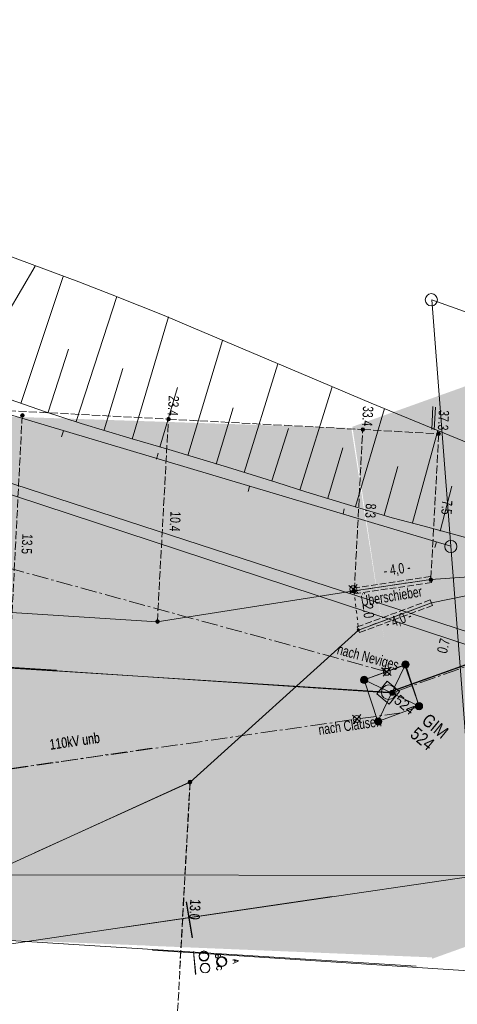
# Model space of a CAD drawing. Header units: metres. Extents: x -740 to 758, y -633 to 854.
# Tile 252 of 256: x -332 to -310, y 233 to 284. Entities that reach past the tile are written whole.
import ezdxf

# ---------------------------------------------------------------- set-up
doc = ezdxf.new("R2010")
doc.units = ezdxf.units.M
doc.header["$MEASUREMENT"] = 0
for name, pattern in [('166_166', [0.3328, 0.1664, -0.1664]), ('333_125', [0.4576, 0.3328, -0.1248]), ('333_333', [0.6656, 0.3328, -0.3328]), ('416_125', [0.5408, 0.416, -0.1248]), ('832_166_125_166', [1.2896, 0.832, -0.1664, 0.1248, -0.1664])]:
    doc.linetypes.add(name, pattern=pattern)
for name, color, linetype in [('Gis.LOVION', 7, 'Continuous'), ('Grundkarte.LOVION', 7, 'Continuous'), ('Strom.LOVION', 7, 'Continuous'), ('StromBemass.LOVION', 7, 'Continuous'), ('Telko.LOVION', 7, 'Continuous'), ('ViewBounds.LOVION', 7, 'Continuous')]:
    doc.layers.add(name, color=color, linetype=linetype)
doc.styles.add('ERSTELLTER_STIL_1', font='arial.ttf')

msp = doc.modelspace()

# ---------------------------------------------------------------- hatches: boundary and pattern name
at = {"layer": 'Gis.LOVION', "linetype": 'Continuous', "lineweight": 18}
for points in [[(-315.136, 254.174), (-315.131, 254.18), (-315.128, 254.187), (-315.125, 254.195), (-315.123, 254.202), (-315.122, 254.21), (-315.122, 254.218), (-315.123, 254.226), (-315.125, 254.233), (-315.128, 254.24), (-315.132, 254.247), (-315.136, 254.254), (-315.142, 254.259), (-315.148, 254.264), (-315.154, 254.268), (-315.162, 254.272), (-315.169, 254.274), (-315.177, 254.276), (-315.185, 254.276), (-315.192, 254.276), (-315.2, 254.274), (-315.207, 254.272), (-315.215, 254.268), (-315.221, 254.264), (-315.227, 254.259), (-315.233, 254.253), (-315.237, 254.247), (-315.241, 254.24), (-315.244, 254.233), (-315.246, 254.225), (-315.247, 254.217), (-315.247, 254.21), (-315.246, 254.202), (-315.244, 254.194), (-315.241, 254.187), (-315.237, 254.18), (-315.232, 254.174), (-315.227, 254.168), (-315.221, 254.163), (-315.214, 254.159), (-315.207, 254.155), (-315.2, 254.153), (-315.192, 254.152), (-315.184, 254.151), (-315.176, 254.152), (-315.169, 254.153), (-315.161, 254.156), (-315.154, 254.159), (-315.147, 254.163), (-315.141, 254.168)], [(-314.921, 252.175), (-314.916, 252.181), (-314.912, 252.188), (-314.909, 252.195), (-314.908, 252.203), (-314.907, 252.211), (-314.907, 252.218), (-314.908, 252.226), (-314.91, 252.234), (-314.913, 252.241), (-314.916, 252.248), (-314.921, 252.254), (-314.926, 252.26), (-314.932, 252.265), (-314.939, 252.269), (-314.946, 252.272), (-314.953, 252.275), (-314.961, 252.276), (-314.969, 252.277), (-314.977, 252.276), (-314.984, 252.274), (-314.992, 252.272), (-314.999, 252.269), (-315.005, 252.265), (-315.011, 252.259), (-315.017, 252.254), (-315.021, 252.247), (-315.025, 252.241), (-315.028, 252.233), (-315.03, 252.226), (-315.031, 252.218), (-315.031, 252.21), (-315.03, 252.202), (-315.028, 252.195), (-315.025, 252.188), (-315.021, 252.181), (-315.017, 252.174), (-315.011, 252.169), (-315.005, 252.164), (-314.999, 252.16), (-314.991, 252.156), (-314.984, 252.154), (-314.976, 252.152), (-314.969, 252.152), (-314.961, 252.153), (-314.953, 252.154), (-314.946, 252.156), (-314.939, 252.16), (-314.932, 252.164), (-314.926, 252.169)]]:
    msp.add_hatch(color=44, dxfattribs=at).paths.add_polyline_path(points)
at = {"layer": 'Strom.LOVION', "linetype": 'Continuous', "lineweight": 18}
for color, points in [(230, [(-315.279, 262.647), (-311.176, 235.339), (-198.488, 275.78), (-202.566, 302.986)]), (230, [(-345.029, 263.566), (-345.706, 252.357), (-325.812, 236.007), (-311.094, 235.406), (-315.332, 262.582)]), (230, [(-312.615, 235.488), (-345.107, 262.193), (-346.634, 236.847)]), (49, [(-312.403, 250.322), (-312.39, 250.341), (-312.378, 250.362), (-312.37, 250.384), (-312.364, 250.406), (-312.361, 250.43), (-312.361, 250.453), (-312.364, 250.477), (-312.37, 250.5), (-312.379, 250.522), (-312.39, 250.542), (-312.404, 250.561), (-312.42, 250.579), (-312.439, 250.594), (-312.459, 250.606), (-312.48, 250.616), (-312.503, 250.623), (-312.526, 250.628), (-312.549, 250.629), (-312.573, 250.628), (-312.596, 250.623), (-312.618, 250.616), (-312.64, 250.606), (-312.66, 250.593), (-312.678, 250.578), (-312.694, 250.56), (-312.708, 250.541), (-312.719, 250.521), (-312.728, 250.499), (-312.733, 250.476), (-312.736, 250.452), (-312.736, 250.429), (-312.733, 250.405), (-312.727, 250.382), (-312.719, 250.36), (-312.707, 250.34), (-312.693, 250.321), (-312.677, 250.304), (-312.659, 250.289), (-312.639, 250.276), (-312.617, 250.266), (-312.595, 250.259), (-312.572, 250.254), (-312.548, 250.253), (-312.525, 250.255), (-312.501, 250.259), (-312.479, 250.266), (-312.458, 250.277), (-312.438, 250.289), (-312.42, 250.304)]), (49, [(-314.53, 249.533), (-314.516, 249.552), (-314.505, 249.573), (-314.496, 249.595), (-314.49, 249.618), (-314.487, 249.641), (-314.488, 249.665), (-314.491, 249.688), (-314.497, 249.711), (-314.505, 249.733), (-314.517, 249.754), (-314.531, 249.773), (-314.547, 249.79), (-314.565, 249.805), (-314.585, 249.817), (-314.606, 249.827), (-314.629, 249.834), (-314.652, 249.839), (-314.676, 249.84), (-314.699, 249.839), (-314.722, 249.834), (-314.745, 249.827), (-314.766, 249.817), (-314.786, 249.804), (-314.804, 249.789), (-314.82, 249.772), (-314.834, 249.753), (-314.845, 249.732), (-314.854, 249.71), (-314.86, 249.687), (-314.862, 249.664), (-314.862, 249.64), (-314.859, 249.617), (-314.853, 249.594), (-314.845, 249.572), (-314.833, 249.551), (-314.819, 249.532), (-314.803, 249.515), (-314.785, 249.5), (-314.765, 249.488), (-314.744, 249.478), (-314.721, 249.47), (-314.698, 249.466), (-314.674, 249.465), (-314.651, 249.466), (-314.628, 249.471), (-314.605, 249.478), (-314.584, 249.488), (-314.564, 249.501), (-314.546, 249.516)]), (49, [(-313.14, 248.907), (-313.131, 248.919), (-313.124, 248.933), (-313.118, 248.948), (-313.114, 248.963), (-313.112, 248.978), (-313.112, 248.994), (-313.114, 249.009), (-313.118, 249.025), (-313.124, 249.039), (-313.132, 249.053), (-313.141, 249.065), (-313.152, 249.077), (-313.164, 249.087), (-313.177, 249.095), (-313.191, 249.102), (-313.206, 249.106), (-313.221, 249.109), (-313.237, 249.11), (-313.253, 249.109), (-313.268, 249.106), (-313.283, 249.101), (-313.297, 249.095), (-313.31, 249.086), (-313.322, 249.076), (-313.333, 249.065), (-313.342, 249.052), (-313.349, 249.038), (-313.355, 249.024), (-313.359, 249.009), (-313.361, 248.993), (-313.361, 248.977), (-313.359, 248.962), (-313.355, 248.947), (-313.349, 248.932), (-313.342, 248.919), (-313.332, 248.906), (-313.322, 248.895), (-313.309, 248.885), (-313.296, 248.876), (-313.282, 248.87), (-313.267, 248.865), (-313.252, 248.862), (-313.236, 248.861), (-313.221, 248.862), (-313.205, 248.865), (-313.19, 248.87), (-313.176, 248.877), (-313.163, 248.885), (-313.151, 248.895)]), (49, [(-311.71, 248.184), (-311.696, 248.203), (-311.685, 248.224), (-311.677, 248.246), (-311.671, 248.269), (-311.668, 248.292), (-311.668, 248.316), (-311.671, 248.339), (-311.677, 248.362), (-311.686, 248.384), (-311.697, 248.405), (-311.711, 248.424), (-311.727, 248.441), (-311.746, 248.456), (-311.765, 248.468), (-311.787, 248.478), (-311.809, 248.486), (-311.833, 248.49), (-311.856, 248.491), (-311.88, 248.49), (-311.903, 248.485), (-311.925, 248.478), (-311.947, 248.468), (-311.966, 248.455), (-311.985, 248.44), (-312.001, 248.423), (-312.014, 248.404), (-312.026, 248.383), (-312.034, 248.361), (-312.04, 248.338), (-312.043, 248.315), (-312.043, 248.291), (-312.04, 248.268), (-312.034, 248.245), (-312.025, 248.223), (-312.014, 248.202), (-312, 248.183), (-311.984, 248.166), (-311.965, 248.151), (-311.945, 248.139), (-311.924, 248.129), (-311.902, 248.121), (-311.878, 248.117), (-311.855, 248.116), (-311.831, 248.117), (-311.808, 248.122), (-311.786, 248.129), (-311.764, 248.139), (-311.745, 248.152), (-311.726, 248.167)]), (49, [(-313.813, 247.397), (-313.799, 247.416), (-313.788, 247.437), (-313.779, 247.459), (-313.773, 247.481), (-313.77, 247.505), (-313.77, 247.528), (-313.774, 247.552), (-313.779, 247.574), (-313.788, 247.596), (-313.8, 247.617), (-313.813, 247.636), (-313.83, 247.653), (-313.848, 247.668), (-313.868, 247.68), (-313.889, 247.69), (-313.911, 247.697), (-313.935, 247.702), (-313.958, 247.703), (-313.981, 247.702), (-314.005, 247.697), (-314.027, 247.69), (-314.048, 247.68), (-314.068, 247.667), (-314.086, 247.652), (-314.102, 247.635), (-314.116, 247.616), (-314.127, 247.595), (-314.136, 247.573), (-314.141, 247.55), (-314.144, 247.527), (-314.144, 247.504), (-314.141, 247.48), (-314.135, 247.457), (-314.127, 247.436), (-314.115, 247.415), (-314.101, 247.396), (-314.085, 247.379), (-314.067, 247.364), (-314.047, 247.352), (-314.026, 247.342), (-314.003, 247.334), (-313.98, 247.33), (-313.957, 247.329), (-313.933, 247.33), (-313.91, 247.335), (-313.888, 247.342), (-313.867, 247.352), (-313.847, 247.365), (-313.829, 247.38)])]:
    msp.add_hatch(color=color, dxfattribs=at).paths.add_polyline_path(points)
at = {"layer": 'StromBemass.LOVION', "linetype": 'Continuous', "lineweight": 13}
for points in [[(-332.158, 263.174), (-332.151, 263.183), (-332.146, 263.193), (-332.141, 263.204), (-332.138, 263.216), (-332.137, 263.228), (-332.137, 263.239), (-332.139, 263.251), (-332.142, 263.262), (-332.146, 263.273), (-332.152, 263.284), (-332.159, 263.293), (-332.167, 263.302), (-332.176, 263.309), (-332.186, 263.316), (-332.196, 263.321), (-332.208, 263.324), (-332.219, 263.326), (-332.231, 263.327), (-332.243, 263.326), (-332.254, 263.324), (-332.266, 263.32), (-332.276, 263.315), (-332.286, 263.309), (-332.295, 263.301), (-332.303, 263.293), (-332.31, 263.283), (-332.316, 263.273), (-332.32, 263.262), (-332.323, 263.25), (-332.324, 263.239), (-332.324, 263.227), (-332.323, 263.215), (-332.32, 263.204), (-332.316, 263.193), (-332.31, 263.183), (-332.303, 263.173), (-332.295, 263.165), (-332.286, 263.157), (-332.276, 263.151), (-332.265, 263.146), (-332.254, 263.142), (-332.242, 263.14), (-332.23, 263.139), (-332.219, 263.14), (-332.207, 263.142), (-332.196, 263.146), (-332.185, 263.151), (-332.175, 263.157), (-332.166, 263.165)], [(-324.647, 262.98), (-324.64, 262.989), (-324.634, 263), (-324.63, 263.011), (-324.627, 263.022), (-324.626, 263.033), (-324.626, 263.045), (-324.627, 263.057), (-324.63, 263.068), (-324.634, 263.079), (-324.64, 263.089), (-324.647, 263.099), (-324.655, 263.107), (-324.664, 263.115), (-324.674, 263.121), (-324.685, 263.126), (-324.696, 263.129), (-324.707, 263.132), (-324.719, 263.132), (-324.731, 263.131), (-324.742, 263.129), (-324.753, 263.126), (-324.764, 263.121), (-324.774, 263.114), (-324.783, 263.107), (-324.791, 263.098), (-324.797, 263.089), (-324.803, 263.078), (-324.807, 263.068), (-324.81, 263.056), (-324.812, 263.045), (-324.812, 263.033), (-324.81, 263.021), (-324.807, 263.01), (-324.803, 262.999), (-324.797, 262.989), (-324.79, 262.979), (-324.782, 262.971), (-324.773, 262.963), (-324.763, 262.957), (-324.753, 262.952), (-324.742, 262.949), (-324.73, 262.947), (-324.718, 262.946), (-324.707, 262.947), (-324.695, 262.949), (-324.684, 262.952), (-324.673, 262.958), (-324.664, 262.964), (-324.655, 262.971)], [(-324.675, 262.994), (-324.67, 263), (-324.666, 263.007), (-324.663, 263.015), (-324.661, 263.023), (-324.66, 263.031), (-324.66, 263.039), (-324.661, 263.047), (-324.663, 263.055), (-324.666, 263.062), (-324.67, 263.069), (-324.675, 263.076), (-324.681, 263.082), (-324.687, 263.087), (-324.694, 263.091), (-324.701, 263.095), (-324.709, 263.097), (-324.717, 263.099), (-324.725, 263.099), (-324.733, 263.099), (-324.741, 263.097), (-324.749, 263.095), (-324.756, 263.091), (-324.763, 263.087), (-324.769, 263.082), (-324.775, 263.076), (-324.779, 263.069), (-324.783, 263.062), (-324.786, 263.054), (-324.788, 263.047), (-324.789, 263.039), (-324.789, 263.03), (-324.788, 263.022), (-324.786, 263.015), (-324.783, 263.007), (-324.779, 263), (-324.774, 262.994), (-324.769, 262.988), (-324.762, 262.982), (-324.756, 262.978), (-324.748, 262.975), (-324.741, 262.972), (-324.733, 262.971), (-324.725, 262.97), (-324.716, 262.971), (-324.708, 262.972), (-324.701, 262.975), (-324.693, 262.978), (-324.687, 262.983), (-324.68, 262.988)], [(-324.675, 262.994), (-324.67, 263), (-324.666, 263.007), (-324.663, 263.015), (-324.661, 263.023), (-324.66, 263.031), (-324.66, 263.039), (-324.661, 263.047), (-324.663, 263.055), (-324.666, 263.062), (-324.67, 263.069), (-324.675, 263.076), (-324.681, 263.082), (-324.687, 263.087), (-324.694, 263.091), (-324.701, 263.095), (-324.709, 263.097), (-324.717, 263.099), (-324.725, 263.099), (-324.733, 263.099), (-324.741, 263.097), (-324.749, 263.095), (-324.756, 263.091), (-324.763, 263.087), (-324.769, 263.082), (-324.775, 263.076), (-324.779, 263.069), (-324.783, 263.062), (-324.786, 263.054), (-324.788, 263.047), (-324.789, 263.039), (-324.789, 263.03), (-324.788, 263.022), (-324.786, 263.015), (-324.783, 263.007), (-324.779, 263), (-324.774, 262.994), (-324.769, 262.988), (-324.762, 262.982), (-324.756, 262.978), (-324.748, 262.975), (-324.741, 262.972), (-324.733, 262.971), (-324.725, 262.97), (-324.716, 262.971), (-324.708, 262.972), (-324.701, 262.975), (-324.693, 262.978), (-324.687, 262.983), (-324.68, 262.988)], [(-314.668, 262.446), (-314.662, 262.455), (-314.656, 262.465), (-314.652, 262.476), (-314.649, 262.487), (-314.647, 262.499), (-314.648, 262.51), (-314.649, 262.522), (-314.652, 262.533), (-314.656, 262.544), (-314.662, 262.554), (-314.669, 262.563), (-314.677, 262.572), (-314.686, 262.579), (-314.695, 262.585), (-314.706, 262.59), (-314.717, 262.593), (-314.728, 262.596), (-314.74, 262.596), (-314.751, 262.595), (-314.763, 262.593), (-314.774, 262.59), (-314.784, 262.585), (-314.794, 262.578), (-314.803, 262.571), (-314.811, 262.563), (-314.817, 262.553), (-314.823, 262.543), (-314.827, 262.532), (-314.83, 262.521), (-314.831, 262.51), (-314.831, 262.498), (-314.83, 262.487), (-314.827, 262.475), (-314.823, 262.465), (-314.817, 262.455), (-314.81, 262.445), (-314.802, 262.437), (-314.793, 262.429), (-314.784, 262.423), (-314.773, 262.418), (-314.762, 262.415), (-314.751, 262.413), (-314.739, 262.412), (-314.728, 262.413), (-314.716, 262.415), (-314.705, 262.419), (-314.695, 262.424), (-314.685, 262.43), (-314.676, 262.437)], [(-314.695, 262.464), (-314.69, 262.471), (-314.686, 262.477), (-314.684, 262.484), (-314.682, 262.492), (-314.681, 262.499), (-314.681, 262.507), (-314.682, 262.515), (-314.684, 262.522), (-314.687, 262.529), (-314.69, 262.536), (-314.695, 262.542), (-314.7, 262.548), (-314.706, 262.552), (-314.712, 262.556), (-314.719, 262.56), (-314.727, 262.562), (-314.734, 262.563), (-314.742, 262.564), (-314.749, 262.563), (-314.757, 262.562), (-314.764, 262.56), (-314.771, 262.556), (-314.778, 262.552), (-314.783, 262.547), (-314.789, 262.542), (-314.793, 262.535), (-314.797, 262.529), (-314.8, 262.522), (-314.801, 262.514), (-314.802, 262.507), (-314.802, 262.499), (-314.801, 262.491), (-314.799, 262.484), (-314.797, 262.477), (-314.793, 262.47), (-314.788, 262.464), (-314.783, 262.458), (-314.777, 262.454), (-314.771, 262.45), (-314.764, 262.446), (-314.757, 262.444), (-314.749, 262.443), (-314.741, 262.442), (-314.734, 262.443), (-314.726, 262.444), (-314.719, 262.446), (-314.712, 262.45), (-314.706, 262.454), (-314.7, 262.459)], [(-314.695, 262.464), (-314.69, 262.471), (-314.686, 262.477), (-314.684, 262.484), (-314.682, 262.492), (-314.681, 262.499), (-314.681, 262.507), (-314.682, 262.515), (-314.684, 262.522), (-314.687, 262.529), (-314.69, 262.536), (-314.695, 262.542), (-314.7, 262.548), (-314.706, 262.552), (-314.712, 262.556), (-314.719, 262.56), (-314.727, 262.562), (-314.734, 262.563), (-314.742, 262.564), (-314.749, 262.563), (-314.757, 262.562), (-314.764, 262.56), (-314.771, 262.556), (-314.778, 262.552), (-314.783, 262.547), (-314.789, 262.542), (-314.793, 262.535), (-314.797, 262.529), (-314.8, 262.522), (-314.801, 262.514), (-314.802, 262.507), (-314.802, 262.499), (-314.801, 262.491), (-314.799, 262.484), (-314.797, 262.477), (-314.793, 262.47), (-314.788, 262.464), (-314.783, 262.458), (-314.777, 262.454), (-314.771, 262.45), (-314.764, 262.446), (-314.757, 262.444), (-314.749, 262.443), (-314.741, 262.442), (-314.734, 262.443), (-314.726, 262.444), (-314.719, 262.446), (-314.712, 262.45), (-314.706, 262.454), (-314.7, 262.459)], [(-310.777, 262.23), (-310.77, 262.239), (-310.765, 262.249), (-310.76, 262.26), (-310.758, 262.272), (-310.756, 262.284), (-310.756, 262.295), (-310.758, 262.307), (-310.761, 262.318), (-310.765, 262.329), (-310.771, 262.34), (-310.778, 262.349), (-310.786, 262.358), (-310.795, 262.365), (-310.805, 262.371), (-310.815, 262.376), (-310.827, 262.38), (-310.838, 262.382), (-310.85, 262.383), (-310.862, 262.382), (-310.873, 262.38), (-310.885, 262.376), (-310.895, 262.371), (-310.905, 262.365), (-310.914, 262.357), (-310.922, 262.349), (-310.929, 262.339), (-310.935, 262.329), (-310.939, 262.318), (-310.942, 262.306), (-310.943, 262.295), (-310.943, 262.283), (-310.942, 262.271), (-310.939, 262.26), (-310.934, 262.249), (-310.929, 262.239), (-310.922, 262.229), (-310.914, 262.221), (-310.905, 262.213), (-310.895, 262.207), (-310.884, 262.202), (-310.873, 262.198), (-310.861, 262.196), (-310.849, 262.195), (-310.838, 262.196), (-310.826, 262.198), (-310.815, 262.202), (-310.804, 262.207), (-310.794, 262.213), (-310.785, 262.221)], [(-310.793, 262.247), (-310.788, 262.254), (-310.785, 262.26), (-310.782, 262.267), (-310.78, 262.275), (-310.779, 262.283), (-310.779, 262.29), (-310.78, 262.298), (-310.782, 262.305), (-310.785, 262.313), (-310.789, 262.319), (-310.793, 262.325), (-310.799, 262.331), (-310.804, 262.336), (-310.811, 262.34), (-310.818, 262.343), (-310.825, 262.346), (-310.833, 262.347), (-310.841, 262.348), (-310.848, 262.347), (-310.856, 262.346), (-310.863, 262.343), (-310.87, 262.34), (-310.877, 262.336), (-310.882, 262.331), (-310.888, 262.325), (-310.892, 262.319), (-310.896, 262.312), (-310.899, 262.305), (-310.901, 262.298), (-310.901, 262.29), (-310.901, 262.282), (-310.9, 262.275), (-310.899, 262.267), (-310.896, 262.26), (-310.892, 262.253), (-310.887, 262.247), (-310.882, 262.241), (-310.876, 262.237), (-310.87, 262.232), (-310.863, 262.229), (-310.855, 262.227), (-310.848, 262.225), (-310.84, 262.225), (-310.832, 262.225), (-310.825, 262.227), (-310.818, 262.229), (-310.811, 262.233), (-310.804, 262.237), (-310.798, 262.242)], [(-310.793, 262.247), (-310.788, 262.254), (-310.785, 262.26), (-310.782, 262.267), (-310.78, 262.275), (-310.779, 262.283), (-310.779, 262.29), (-310.78, 262.298), (-310.782, 262.305), (-310.785, 262.313), (-310.789, 262.319), (-310.793, 262.325), (-310.799, 262.331), (-310.804, 262.336), (-310.811, 262.34), (-310.818, 262.343), (-310.825, 262.346), (-310.833, 262.347), (-310.841, 262.348), (-310.848, 262.347), (-310.856, 262.346), (-310.863, 262.343), (-310.87, 262.34), (-310.877, 262.336), (-310.882, 262.331), (-310.888, 262.325), (-310.892, 262.319), (-310.896, 262.312), (-310.899, 262.305), (-310.901, 262.298), (-310.901, 262.29), (-310.901, 262.282), (-310.9, 262.275), (-310.899, 262.267), (-310.896, 262.26), (-310.892, 262.253), (-310.887, 262.247), (-310.882, 262.241), (-310.876, 262.237), (-310.87, 262.232), (-310.863, 262.229), (-310.855, 262.227), (-310.848, 262.225), (-310.84, 262.225), (-310.832, 262.225), (-310.825, 262.227), (-310.818, 262.229), (-310.811, 262.233), (-310.804, 262.237), (-310.798, 262.242)], [(-311.171, 254.736), (-311.164, 254.746), (-311.159, 254.756), (-311.154, 254.767), (-311.152, 254.779), (-311.15, 254.79), (-311.15, 254.802), (-311.152, 254.814), (-311.155, 254.825), (-311.159, 254.836), (-311.165, 254.847), (-311.172, 254.856), (-311.18, 254.865), (-311.189, 254.872), (-311.199, 254.879), (-311.21, 254.884), (-311.221, 254.887), (-311.233, 254.89), (-311.245, 254.89), (-311.256, 254.889), (-311.268, 254.887), (-311.279, 254.884), (-311.29, 254.878), (-311.3, 254.872), (-311.309, 254.864), (-311.317, 254.856), (-311.324, 254.846), (-311.33, 254.836), (-311.334, 254.825), (-311.337, 254.813), (-311.338, 254.802), (-311.338, 254.79), (-311.337, 254.778), (-311.334, 254.766), (-311.329, 254.755), (-311.324, 254.745), (-311.317, 254.736), (-311.309, 254.727), (-311.299, 254.719), (-311.289, 254.713), (-311.279, 254.708), (-311.267, 254.704), (-311.256, 254.702), (-311.244, 254.702), (-311.232, 254.702), (-311.22, 254.705), (-311.209, 254.708), (-311.199, 254.713), (-311.189, 254.72), (-311.179, 254.727)], [(-311.199, 254.769), (-311.195, 254.776), (-311.191, 254.783), (-311.188, 254.79), (-311.186, 254.798), (-311.185, 254.806), (-311.185, 254.814), (-311.186, 254.822), (-311.188, 254.829), (-311.191, 254.837), (-311.195, 254.844), (-311.2, 254.85), (-311.205, 254.856), (-311.211, 254.861), (-311.218, 254.865), (-311.225, 254.868), (-311.233, 254.871), (-311.241, 254.872), (-311.249, 254.873), (-311.257, 254.872), (-311.264, 254.871), (-311.272, 254.868), (-311.279, 254.865), (-311.286, 254.861), (-311.292, 254.856), (-311.297, 254.85), (-311.302, 254.843), (-311.306, 254.836), (-311.309, 254.829), (-311.311, 254.821), (-311.312, 254.813), (-311.312, 254.805), (-311.311, 254.797), (-311.309, 254.79), (-311.306, 254.782), (-311.302, 254.775), (-311.297, 254.769), (-311.292, 254.763), (-311.285, 254.758), (-311.279, 254.754), (-311.272, 254.75), (-311.264, 254.748), (-311.256, 254.747), (-311.248, 254.746), (-311.24, 254.747), (-311.232, 254.748), (-311.225, 254.751), (-311.218, 254.754), (-311.211, 254.758), (-311.205, 254.763)], [(-315.119, 254.153), (-315.112, 254.162), (-315.107, 254.172), (-315.103, 254.183), (-315.1, 254.194), (-315.098, 254.206), (-315.098, 254.217), (-315.1, 254.229), (-315.103, 254.24), (-315.107, 254.251), (-315.113, 254.261), (-315.12, 254.27), (-315.128, 254.279), (-315.136, 254.286), (-315.146, 254.292), (-315.157, 254.297), (-315.168, 254.3), (-315.179, 254.303), (-315.191, 254.303), (-315.202, 254.303), (-315.214, 254.3), (-315.225, 254.297), (-315.235, 254.292), (-315.245, 254.286), (-315.254, 254.278), (-315.261, 254.27), (-315.268, 254.26), (-315.274, 254.25), (-315.278, 254.239), (-315.281, 254.228), (-315.282, 254.217), (-315.282, 254.205), (-315.281, 254.194), (-315.278, 254.182), (-315.274, 254.172), (-315.268, 254.162), (-315.261, 254.152), (-315.253, 254.144), (-315.244, 254.137), (-315.234, 254.13), (-315.224, 254.125), (-315.213, 254.122), (-315.202, 254.12), (-315.19, 254.119), (-315.179, 254.12), (-315.167, 254.122), (-315.156, 254.126), (-315.146, 254.131), (-315.136, 254.137), (-315.127, 254.144)], [(-315.136, 254.177), (-315.132, 254.183), (-315.128, 254.19), (-315.125, 254.198), (-315.123, 254.205), (-315.122, 254.213), (-315.122, 254.221), (-315.123, 254.228), (-315.125, 254.236), (-315.128, 254.243), (-315.132, 254.25), (-315.137, 254.256), (-315.142, 254.262), (-315.148, 254.267), (-315.154, 254.271), (-315.162, 254.274), (-315.169, 254.277), (-315.177, 254.278), (-315.184, 254.279), (-315.192, 254.278), (-315.2, 254.277), (-315.207, 254.274), (-315.214, 254.271), (-315.221, 254.267), (-315.227, 254.262), (-315.232, 254.256), (-315.237, 254.25), (-315.24, 254.243), (-315.243, 254.236), (-315.245, 254.228), (-315.246, 254.22), (-315.246, 254.212), (-315.245, 254.205), (-315.243, 254.197), (-315.24, 254.19), (-315.236, 254.183), (-315.232, 254.177), (-315.227, 254.171), (-315.221, 254.166), (-315.214, 254.162), (-315.207, 254.159), (-315.199, 254.156), (-315.192, 254.155), (-315.184, 254.155), (-315.176, 254.155), (-315.169, 254.157), (-315.161, 254.159), (-315.154, 254.162), (-315.148, 254.166), (-315.142, 254.171)], [(-325.21, 252.588), (-325.203, 252.597), (-325.197, 252.608), (-325.193, 252.619), (-325.19, 252.63), (-325.188, 252.642), (-325.188, 252.654), (-325.19, 252.666), (-325.193, 252.678), (-325.197, 252.689), (-325.203, 252.699), (-325.21, 252.709), (-325.218, 252.717), (-325.227, 252.725), (-325.238, 252.731), (-325.248, 252.736), (-325.26, 252.74), (-325.271, 252.742), (-325.283, 252.743), (-325.295, 252.742), (-325.307, 252.74), (-325.318, 252.736), (-325.329, 252.731), (-325.339, 252.725), (-325.348, 252.717), (-325.356, 252.708), (-325.363, 252.699), (-325.369, 252.688), (-325.373, 252.677), (-325.376, 252.665), (-325.378, 252.654), (-325.378, 252.642), (-325.376, 252.63), (-325.373, 252.618), (-325.369, 252.607), (-325.363, 252.597), (-325.356, 252.587), (-325.348, 252.578), (-325.339, 252.571), (-325.329, 252.565), (-325.318, 252.56), (-325.306, 252.556), (-325.295, 252.554), (-325.283, 252.553), (-325.271, 252.554), (-325.259, 252.556), (-325.248, 252.56), (-325.237, 252.565), (-325.227, 252.571), (-325.218, 252.579)], [(-325.246, 252.614), (-325.242, 252.621), (-325.238, 252.628), (-325.235, 252.635), (-325.233, 252.643), (-325.232, 252.65), (-325.232, 252.658), (-325.233, 252.666), (-325.235, 252.674), (-325.238, 252.681), (-325.242, 252.688), (-325.246, 252.694), (-325.252, 252.7), (-325.258, 252.705), (-325.265, 252.709), (-325.272, 252.713), (-325.279, 252.715), (-325.287, 252.717), (-325.295, 252.717), (-325.303, 252.716), (-325.311, 252.715), (-325.318, 252.713), (-325.325, 252.709), (-325.332, 252.705), (-325.338, 252.7), (-325.343, 252.694), (-325.348, 252.688), (-325.352, 252.681), (-325.355, 252.673), (-325.357, 252.666), (-325.357, 252.658), (-325.357, 252.65), (-325.356, 252.642), (-325.354, 252.635), (-325.352, 252.627), (-325.348, 252.62), (-325.343, 252.614), (-325.338, 252.608), (-325.332, 252.603), (-325.325, 252.599), (-325.318, 252.596), (-325.31, 252.593), (-325.302, 252.592), (-325.295, 252.591), (-325.287, 252.592), (-325.279, 252.593), (-325.271, 252.596), (-325.264, 252.599), (-325.258, 252.603), (-325.252, 252.608)], [(-323.553, 244.34), (-323.546, 244.349), (-323.541, 244.359), (-323.536, 244.37), (-323.534, 244.382), (-323.532, 244.393), (-323.532, 244.405), (-323.534, 244.417), (-323.537, 244.428), (-323.541, 244.439), (-323.547, 244.449), (-323.554, 244.458), (-323.562, 244.467), (-323.571, 244.474), (-323.581, 244.481), (-323.591, 244.486), (-323.602, 244.489), (-323.614, 244.491), (-323.625, 244.492), (-323.637, 244.491), (-323.649, 244.489), (-323.66, 244.485), (-323.67, 244.48), (-323.68, 244.474), (-323.689, 244.467), (-323.697, 244.458), (-323.704, 244.449), (-323.71, 244.438), (-323.714, 244.427), (-323.717, 244.416), (-323.718, 244.404), (-323.718, 244.393), (-323.717, 244.381), (-323.714, 244.37), (-323.709, 244.359), (-323.704, 244.349), (-323.697, 244.339), (-323.689, 244.331), (-323.68, 244.323), (-323.67, 244.317), (-323.659, 244.312), (-323.648, 244.309), (-323.637, 244.306), (-323.625, 244.306), (-323.613, 244.306), (-323.602, 244.309), (-323.591, 244.312), (-323.58, 244.317), (-323.57, 244.324), (-323.561, 244.331)], [(-323.539, 244.362), (-323.533, 244.372), (-323.527, 244.382), (-323.523, 244.393), (-323.52, 244.404), (-323.519, 244.415), (-323.519, 244.427), (-323.52, 244.438), (-323.523, 244.45), (-323.527, 244.46), (-323.533, 244.47), (-323.54, 244.48), (-323.548, 244.488), (-323.557, 244.495), (-323.566, 244.502), (-323.577, 244.507), (-323.588, 244.51), (-323.599, 244.512), (-323.611, 244.513), (-323.622, 244.512), (-323.634, 244.51), (-323.645, 244.506), (-323.655, 244.501), (-323.665, 244.495), (-323.674, 244.488), (-323.682, 244.479), (-323.688, 244.47), (-323.694, 244.46), (-323.698, 244.449), (-323.701, 244.438), (-323.702, 244.426), (-323.702, 244.415), (-323.701, 244.403), (-323.698, 244.392), (-323.694, 244.381), (-323.688, 244.371), (-323.681, 244.362), (-323.673, 244.354), (-323.664, 244.346), (-323.655, 244.34), (-323.644, 244.335), (-323.633, 244.332), (-323.622, 244.33), (-323.61, 244.329), (-323.599, 244.33), (-323.587, 244.332), (-323.576, 244.335), (-323.566, 244.34), (-323.556, 244.347), (-323.547, 244.354)], [(-323.573, 244.363), (-323.568, 244.369), (-323.565, 244.376), (-323.562, 244.383), (-323.56, 244.391), (-323.559, 244.399), (-323.559, 244.407), (-323.56, 244.415), (-323.562, 244.422), (-323.565, 244.429), (-323.569, 244.436), (-323.573, 244.443), (-323.579, 244.448), (-323.585, 244.453), (-323.591, 244.458), (-323.599, 244.461), (-323.606, 244.463), (-323.614, 244.465), (-323.622, 244.465), (-323.63, 244.465), (-323.637, 244.463), (-323.645, 244.461), (-323.652, 244.457), (-323.659, 244.453), (-323.665, 244.448), (-323.67, 244.442), (-323.675, 244.436), (-323.678, 244.429), (-323.681, 244.422), (-323.683, 244.414), (-323.684, 244.406), (-323.684, 244.398), (-323.683, 244.391), (-323.681, 244.383), (-323.678, 244.376), (-323.674, 244.369), (-323.67, 244.362), (-323.664, 244.357), (-323.658, 244.352), (-323.652, 244.347), (-323.644, 244.344), (-323.637, 244.342), (-323.629, 244.34), (-323.621, 244.34), (-323.613, 244.34), (-323.606, 244.342), (-323.598, 244.344), (-323.591, 244.348), (-323.584, 244.352), (-323.578, 244.357)], [(-323.559, 244.373), (-323.554, 244.38), (-323.55, 244.387), (-323.547, 244.395), (-323.545, 244.403), (-323.544, 244.412), (-323.544, 244.42), (-323.545, 244.428), (-323.547, 244.436), (-323.55, 244.444), (-323.554, 244.452), (-323.559, 244.458), (-323.565, 244.464), (-323.572, 244.47), (-323.579, 244.474), (-323.586, 244.478), (-323.594, 244.48), (-323.603, 244.482), (-323.611, 244.482), (-323.619, 244.482), (-323.628, 244.48), (-323.635, 244.478), (-323.643, 244.474), (-323.65, 244.469), (-323.657, 244.464), (-323.662, 244.458), (-323.667, 244.451), (-323.671, 244.444), (-323.674, 244.436), (-323.676, 244.428), (-323.677, 244.42), (-323.677, 244.411), (-323.676, 244.403), (-323.674, 244.395), (-323.671, 244.387), (-323.667, 244.38), (-323.662, 244.373), (-323.656, 244.367), (-323.65, 244.362), (-323.643, 244.357), (-323.635, 244.354), (-323.627, 244.351), (-323.619, 244.349), (-323.611, 244.349), (-323.602, 244.349), (-323.594, 244.351), (-323.586, 244.354), (-323.578, 244.357), (-323.571, 244.362), (-323.565, 244.367)]]:
    msp.add_hatch(color=7, dxfattribs=at).paths.add_polyline_path(points)

# ---------------------------------------------------------------- linework, layer by layer
at = {"layer": 'Gis.LOVION', "color": 44, "linetype": '166_166', "lineweight": 18}
msp.add_lwpolyline([(-315.179, 254.218), (-314.969, 252.214)], dxfattribs=at)
at = {"layer": 'Gis.LOVION', "color": 44, "linetype": 'Continuous', "lineweight": 18}
for centre, radius in [((-315.184, 254.214), 0.0625), ((-314.969, 252.214), 0.0622)]:
    msp.add_circle(centre, radius, dxfattribs=at)
at = {"layer": 'Grundkarte.LOVION', "color": 7, "linetype": 'Continuous', "lineweight": 13}
for points in [[(-344.083, 251.023), (-313.442, 248.994), (-200.615, 289.374)], [(-335.562, 272.397), (-331.728, 270.969), (-329.336, 270.08), (-327.616, 269.421), (-326.201, 268.85), (-324.94, 268.352), (-323.461, 267.728), (-317.911, 265.375), (-314.305, 263.865), (-307.099, 260.905)], [(-335.096, 264.906), (-331.573, 270.896)], [(-332.303, 263.849), (-330.131, 270.357)], [(-329.463, 262.915), (-327.371, 269.326)], [(-326.596, 262.013), (-324.727, 268.284)], [(-323.736, 261.17), (-321.949, 267.078)], [(-330.899, 263.395), (-329.856, 266.63)], [(-320.843, 260.3), (-319.112, 265.878)], [(-328.033, 262.493), (-327.068, 265.632)], [(-308.338, 256.646), (-311.588, 257.54), (-313.226, 257.971), (-315.692, 258.705), (-317.672, 259.309), (-319.167, 259.784), (-321.697, 260.571), (-324.713, 261.488), (-326.719, 262.06), (-329.217, 262.821), (-331.048, 263.41), (-334.69, 264.68)], [(-325.166, 261.591), (-324.255, 264.666)], [(-317.976, 259.398), (-316.308, 264.704)], [(-322.273, 260.722), (-321.403, 263.614)], [(-315.116, 258.554), (-313.627, 263.577)], [(-319.413, 259.878), (-318.552, 262.563)], [(-312.196, 257.717), (-310.886, 262.456)], [(-316.546, 258.976), (-315.765, 261.565)], [(-313.653, 258.106), (-312.951, 260.599)], [(-310.766, 257.295), (-310.164, 259.6)], [(-348.918, 251.298), (-330.481, 250.145)]]:
    msp.add_lwpolyline(points, dxfattribs=at)
at = {"layer": 'Grundkarte.LOVION', "color": 8, "linetype": 'Continuous', "lineweight": 18}
for points in [[(-307.927, 221.307), (-307.512, 221.289), (-307.421, 221.268), (-308.524, 234.667), (-310.218, 256.521), (-334.054, 263.619), (-344.535, 268.949), (-344.876, 269.713), (-374.264, 278.574)], [(-213.269, 241.35), (-229.912, 245.013), (-252.082, 249.88), (-287.422, 260.671), (-305.736, 267.215), (-311.188, 269.165), (-310.218, 256.521), (-334.054, 263.619)], [(-334.054, 263.619), (-310.218, 256.521), (-308.524, 234.667), (-325.539, 235.782), (-308.524, 234.667), (-307.421, 221.268), (-307.413, 220.885), (-307.421, 221.268), (-308.524, 234.667), (-310.218, 256.521), (-311.188, 269.165), (-305.736, 267.215), (-287.422, 260.671), (-252.082, 249.88), (-229.912, 245.013), (-223.878, 173.014)], [(-330.214, 262.132), (-330.125, 262.437)], [(-325.255, 261.287), (-325.343, 260.983)], [(-320.628, 259.316), (-320.566, 259.588)], [(-315.696, 258.439), (-315.758, 258.167)], [(-311.037, 256.441), (-310.949, 256.745)], [(-312.002, 234.957), (-341.235, 236.798), (-342.022, 222.476), (-354.51, 222.939), (-399.873, 226.514), (-399.698, 230.462), (-398.662, 248.888)], [(-398.662, 248.888), (-399.698, 230.462), (-399.873, 226.514), (-354.51, 222.939), (-342.022, 222.476), (-341.235, 236.798), (-312.002, 234.957)]]:
    msp.add_lwpolyline(points, dxfattribs=at)
at = {"layer": 'Grundkarte.LOVION', "color": 253, "linetype": 'Continuous', "lineweight": 18}
for points in [[(-156.128, 216.465), (-195.814, 235.136), (-213.269, 241.35), (-229.912, 245.013), (-252.082, 249.88), (-287.422, 260.671), (-305.736, 267.215), (-311.188, 269.165), (-310.218, 256.521), (-334.054, 263.619), (-344.709, 268.607), (-369.067, 276.51), (-374.528, 278.252), (-369.067, 276.51), (-344.709, 268.607), (-334.054, 263.619), (-310.218, 256.521), (-308.524, 234.667), (-325.539, 235.782)], [(-325.539, 235.782), (-308.524, 234.667), (-307.421, 221.268), (-307.413, 220.885), (-307.421, 221.268), (-308.524, 234.667), (-310.218, 256.521), (-311.188, 269.165), (-305.736, 267.215), (-287.422, 260.671), (-252.082, 249.88), (-229.912, 245.013), (-223.878, 173.014), (-246.993, 171.227)], [(-312.002, 234.957), (-341.235, 236.798), (-342.022, 222.476), (-354.51, 222.939), (-399.873, 226.514), (-399.698, 230.462), (-398.662, 248.888)], [(-398.662, 248.888), (-399.698, 230.462), (-399.873, 226.514), (-354.51, 222.939), (-342.022, 222.476), (-341.235, 236.798), (-312.002, 234.957)]]:
    msp.add_lwpolyline(points, dxfattribs=at)
at = {"layer": 'Grundkarte.LOVION', "color": 7, "linetype": 'Continuous', "lineweight": 13}
msp.add_lwpolyline([(-313.499, 249.58), (-312.857, 249.051), (-313.385, 248.409), (-314.028, 248.937)], close=True, dxfattribs=at)
at = {"layer": 'Grundkarte.LOVION', "color": 9, "linetype": 'Continuous', "lineweight": 18}
for centre, radius in [((-311.222, 269.166), 0.314), ((-310.221, 256.504), 0.312)]:
    msp.add_circle(centre, radius, dxfattribs=at)
at = {"layer": 'Strom.LOVION', "color": 194, "linetype": 'Continuous', "lineweight": 18}
for points in [[(-222.751, 328.81), (-232.751, 329.221), (-242.74, 329.516), (-252.716, 329.826), (-267.457, 330.202), (-268.589, 329.383), (-269.041, 328.57), (-274.658, 317.248), (-284.83, 295.83), (-286.384, 292.53), (-291.881, 278.767), (-297.566, 264.512), (-298.805, 259.499), (-299.408, 258.11), (-300.417, 256.947), (-301.695, 256.113), (-303.585, 255.189), (-305.846, 255.19), (-311.247, 254.81), (-315.179, 254.218), (-325.31, 252.637), (-347.795, 254.074)], [(-222.761, 328.307), (-232.774, 328.702), (-242.75, 329.012), (-252.742, 329.336), (-267.305, 329.7), (-268.216, 329.049), (-268.606, 328.346), (-274.196, 317.056), (-284.378, 295.593), (-285.626, 293.092), (-291.398, 278.666), (-297.08, 264.382), (-298.332, 259.353), (-298.982, 257.841), (-300.084, 256.566), (-301.444, 255.665), (-303.478, 254.697), (-305.915, 254.681), (-311.218, 253.601), (-314.969, 252.214), (-323.619, 244.408), (-331.613, 240.774)], [(-323.558, 244.482), (-323.611, 244.418), (-338.508, 237.627), (-349.548, 237.33), (-350.947, 237.43), (-351.528, 237.477)]]:
    msp.add_lwpolyline(points, dxfattribs=at)
at = {"layer": 'Strom.LOVION', "color": 194, "linetype": '832_166_125_166', "lineweight": 18}
for points in [[(-200.556, 289.38), (-313.234, 248.985)], [(-313.503, 250.067), (-347.912, 259.501)], [(-312.78, 247.965), (-336.257, 244.591)], [(-325.583, 246.146), (-348.693, 242.793)]]:
    msp.add_lwpolyline(points, dxfattribs=at)
at = {"layer": 'Strom.LOVION', "color": 7, "linetype": '333_125', "lineweight": 13}
for points in [[(-315.223, 254.362), (-311.262, 254.956), (-311.217, 254.65), (-315.194, 254.069)], [(-315.028, 252.371), (-311.277, 253.757), (-311.161, 253.473), (-314.912, 252.087)]]:
    msp.add_lwpolyline(points, close=True, dxfattribs=at)
at = {"layer": 'Strom.LOVION', "color": 9, "linetype": '333_333', "lineweight": 18}
for points in [[(-315.209, 254.215), (-311.247, 254.81)], [(-314.969, 252.214), (-311.218, 253.601)]]:
    msp.add_lwpolyline(points, dxfattribs=at)
at = {"layer": 'Strom.LOVION', "color": 9, "linetype": 'Continuous', "lineweight": 18}
for points in [[(-315.458, 254.501), (-314.992, 254.118)], [(-315.418, 254.091), (-315.035, 254.557)], [(-313.744, 250.265), (-313.278, 249.882)], [(-313.688, 249.842), (-313.305, 250.308)], [(-315.28, 247.839), (-314.814, 247.456)], [(-315.237, 247.4), (-314.841, 247.882)]]:
    msp.add_lwpolyline(points, dxfattribs=at)
at = {"layer": 'Strom.LOVION', "color": 49, "linetype": 'Continuous', "lineweight": 18}
msp.add_lwpolyline([(-311.853, 248.307), (-313.962, 247.51), (-314.674, 249.657), (-312.549, 250.441)], close=True, dxfattribs=at)
at = {"layer": 'Strom.LOVION', "color": 7, "linetype": 'Continuous', "lineweight": 13}
msp.add_lwpolyline([(-311.853, 248.307), (-313.962, 247.51), (-314.674, 249.657), (-312.576, 250.409)], close=True, dxfattribs=at)
at = {"layer": 'Strom.LOVION', "color": 49, "linetype": 'Continuous', "lineweight": 18}
for points in [[(-313.962, 247.51), (-312.549, 250.441)], [(-311.853, 248.307), (-314.674, 249.657)]]:
    msp.add_lwpolyline(points, dxfattribs=at)
at = {"layer": 'Strom.LOVION', "color": 9, "linetype": 'Continuous', "lineweight": 18}
for centre in [(-315.232, 254.311), (-313.508, 250.068), (-315.052, 247.645)]:
    msp.add_circle(centre, 0.178, dxfattribs=at)
at = {"layer": 'Strom.LOVION', "color": 49, "linetype": 'Continuous', "lineweight": 18}
for centre, radius in [((-312.549, 250.441), 0.188), ((-314.675, 249.652), 0.188), ((-313.237, 248.986), 0.125), ((-311.855, 248.304), 0.188), ((-313.957, 247.516), 0.187)]:
    msp.add_circle(centre, radius, dxfattribs=at)
at = {"layer": 'StromBemass.LOVION', "color": 7, "linetype": '416_125', "lineweight": 13}
for points in [[(-348.615, 254.747), (-348.099, 264.285), (-324.731, 263.038), (-314.748, 262.506), (-310.84, 262.283), (-311.247, 254.81)], [(-332.243, 263.234), (-332.927, 249.823), (-333.333, 242.187)], [(-325.297, 252.653), (-324.731, 263.038)], [(-315.179, 254.218), (-314.748, 262.506)], [(-323.611, 244.418), (-324.322, 231.433)], [(-323.619, 244.408), (-324.157, 234.646)]]:
    msp.add_lwpolyline(points, dxfattribs=at)
at = {"layer": 'StromBemass.LOVION', "color": 7, "linetype": 'Continuous', "lineweight": 13}
for points in [[(-311.14, 263.687), (-311.201, 262.499)], [(-311.004, 263.656), (-311.068, 262.497)]]:
    msp.add_lwpolyline(points, dxfattribs=at)
for centre, radius in [((-332.231, 263.233), 0.0939), ((-324.719, 263.039), 0.0932), ((-324.725, 263.035), 0.0644), ((-324.725, 263.035), 0.0644), ((-314.739, 262.504), 0.0921), ((-314.742, 262.503), 0.0609), ((-314.742, 262.503), 0.0609), ((-310.85, 262.289), 0.0938), ((-310.84, 262.286), 0.0613), ((-310.84, 262.286), 0.0613), ((-311.244, 254.796), 0.0943), ((-311.248, 254.809), 0.0634), ((-315.19, 254.211), 0.0921), ((-315.184, 254.217), 0.062), ((-325.283, 252.648), 0.0949), ((-325.295, 252.654), 0.0629), ((-323.625, 244.399), 0.0932), ((-323.611, 244.421), 0.092), ((-323.621, 244.403), 0.0628), ((-323.611, 244.416), 0.0667)]:
    msp.add_circle(centre, radius, dxfattribs=at)
at = {"layer": 'Telko.LOVION', "color": 1, "linetype": 'Continuous', "lineweight": 18}
for points in [[(-99.704, 319.383), (-114.735, 319.701), (-122.833, 321.215), (-161.78, 325.062), (-162.309, 324.582), (-162.776, 325.127), (-195.184, 325.727), (-247.211, 326.566), (-266.584, 326.712), (-268.259, 326.311), (-277.887, 305.686), (-301.955, 249.703), (-347.99, 264.68), (-361.663, 265.471)], [(-99.061, 318.855), (-99.091, 318.852), (-115.356, 319.404), (-121.657, 320.517), (-161.532, 323.889), (-162.041, 323.958), (-162.542, 323.938), (-266.995, 326.08), (-267.985, 325.629), (-268.833, 324.172), (-301.748, 248.941), (-347.997, 264.147), (-360.988, 264.916)], [(-344.019, 250.97), (-313.416, 249.026), (-200.612, 289.345), (-100.035, 284.681)], [(-349.02, 251.273), (-330.404, 250.108)], [(-162.187, 209.06), (-164.143, 209.268), (-170.287, 209.687), (-172.718, 211.872), (-182.158, 219.55), (-187.403, 223.323), (-194.797, 227.758), (-204.205, 231.774), (-216.441, 235.099), (-234.31, 237.697), (-242.853, 239.98), (-251.736, 240.441), (-269.79, 240.095), (-279.953, 240.505), (-292.766, 240.967), (-309.194, 239.553), (-326.969, 236.958)], [(-316.311, 238.526), (-348.959, 233.723), (-350.013, 233.62)]]:
    msp.add_lwpolyline(points, dxfattribs=at)
at = {"layer": 'Telko.LOVION', "color": 7, "linetype": 'Continuous', "lineweight": 13}
for points in [[(-323.814, 238.241), (-323.517, 236.408)], [(-323.793, 238.267), (-323.495, 236.434)], [(-323.448, 235.706), (-323.334, 234.535)], [(-323.44, 235.716), (-323.325, 234.545)]]:
    msp.add_lwpolyline(points, dxfattribs=at)
for centre, radius in [((-313.414, 249.019), 0.375), ((-322.903, 235.492), 0.245), ((-322.905, 235.453), 0.243), ((-322.847, 234.852), 0.243), ((-322.84, 234.862), 0.245), ((-322.01, 235.175), 0.243), ((-321.974, 235.202), 0.244)]:
    msp.add_circle(centre, radius, dxfattribs=at)
at = {"layer": 'ViewBounds.LOVION', "color": 1, "linetype": 'Continuous', "lineweight": 18}
msp.add_lwpolyline([(528.379, 238.399), (527.852, -123.837), (-505.561, -122.336), (-505.035, 239.901)], close=True, dxfattribs=at)

# ---------------------------------------------------------------- texts
at = {"layer": 'Gis.LOVION', "color": 44, "linetype": 'Continuous', "lineweight": 18, "insert": (-314.766, 253.533), "char_height": 0.53354, "attachment_point": 7, "rotation": 276.2415, "style": 'ERSTELLTER_STIL_1'}
msp.add_mtext('{\\A1;\\W0.71558x;2.0}', dxfattribs=at)
at = {"layer": 'Strom.LOVION', "color": 7, "linetype": 'Continuous', "lineweight": 13, "attachment_point": 7, "style": 'ERSTELLTER_STIL_1'}
for s, insert, char_height, rotation in [('{\\A1;\\W0.71558x;- 4,0 -}', (-313.62, 254.886), 0.53355, 8.4174), ('{\\A1;\\W0.71558x;- 4,0 -}', (-313.438, 252.164), 0.53354, 20.2787), ('{\\A1;\\W0.79999x;GIM}', (-311.772, 247.465), 0.65899, 320.5841), ('{\\A1;\\W0.79999x;524}', (-312.363, 246.759), 0.65899, 320.5841)]:
    msp.add_mtext(s, dxfattribs=dict(at, insert=insert, char_height=char_height, rotation=rotation))
at = {"layer": 'Strom.LOVION', "color": 1, "linetype": 'Continuous', "lineweight": 18, "char_height": 0.53355, "attachment_point": 7, "style": 'ERSTELLTER_STIL_1'}
for s, insert, rotation in [('{\\A1;\\W0.71393x;Überschieber}', (-314.79, 253.425), 9.2445), ('{\\A1;\\W0.71558x;nach Neviges}', (-316.145, 250.831), 344.8781), ('{\\A1;\\W0.71558x;nach Clausen}', (-316.981, 246.815), 8.1116)]:
    msp.add_mtext(s, dxfattribs=dict(at, insert=insert, rotation=rotation))
at = {"layer": 'Strom.LOVION', "color": 194, "linetype": 'Continuous', "lineweight": 18, "char_height": 0.53354, "attachment_point": 7, "rotation": 8.1102, "style": 'ERSTELLTER_STIL_1'}
for insert in [(-330.793, 246.054), (-330.785, 246.064)]:
    msp.add_mtext('{\\A1;\\W0.72686x;110kV unb}', dxfattribs=dict(at, insert=insert))
at = {"layer": 'StromBemass.LOVION', "color": 7, "linetype": 'Continuous', "lineweight": 13, "attachment_point": 7, "style": 'ERSTELLTER_STIL_1'}
for s, insert, char_height, rotation in [('{\\A1;\\W0.71559x;23.4}', (-324.719, 264.256), 0.53354, 266.9218), ('{\\A1;\\W0.71559x;33.4}', (-314.737, 263.721), 0.53354, 266.9216), ('{\\A1;\\W0.71559x;37.3}', (-310.844, 263.512), 0.53354, 266.9216), ('{\\A1;\\W0.71557x;7.5}', (-310.679, 258.893), 0.53355, 266.9219), ('{\\A1;\\W0.71557x;10.4}', (-324.628, 258.319), 0.53355, 266.9218), ('{\\A1;\\W0.71557x;8.3}', (-314.593, 258.717), 0.53355, 266.9219), ('{\\A1;\\W0.71557x;13.5}', (-332.238, 257.162), 0.53355, 267.2453), ('{\\A1;\\W0.71559x;0.7}', (-310.42, 250.974), 0.53354, 76.2386), ('{\\A1;\\W0.71558x;13.0}', (-323.611, 238.395), 0.53355, 266.8274), ('{\\A1;\\W0.71558x;13.0}', (-323.603, 238.405), 0.53355, 266.8274)]:
    msp.add_mtext(s, dxfattribs=dict(at, insert=insert, char_height=char_height, rotation=rotation))
at = {"layer": 'Telko.LOVION', "color": 7, "linetype": 'Continuous', "lineweight": 13, "attachment_point": 7, "style": 'ERSTELLTER_STIL_1'}
for s, insert, char_height, rotation in [('{\\A1;\\W0.89448x;524}', (-313.191, 248.515), 0.53355, 320.5831), ('{\\A1;\\W0.71554x;B}', (-322.343, 235.563), 0.2802, 275.5943), ('{\\A1;\\W0.71556x;B}', (-322.323, 235.589), 0.28274, 275.5945), ('{\\A1;\\W0.71020x;A}', (-321.445, 235.298), 0.28021, 275.594), ('{\\A1;\\W0.71021x;A}', (-321.396, 235.327), 0.28275, 275.5942), ('{\\A1;\\W0.71558x;C}', (-322.293, 234.959), 0.2802, 275.5943), ('{\\A1;\\W0.71556x;C}', (-322.274, 234.986), 0.28275, 275.5942)]:
    msp.add_mtext(s, dxfattribs=dict(at, insert=insert, char_height=char_height, rotation=rotation))

doc.saveas('drawing.dxf')
